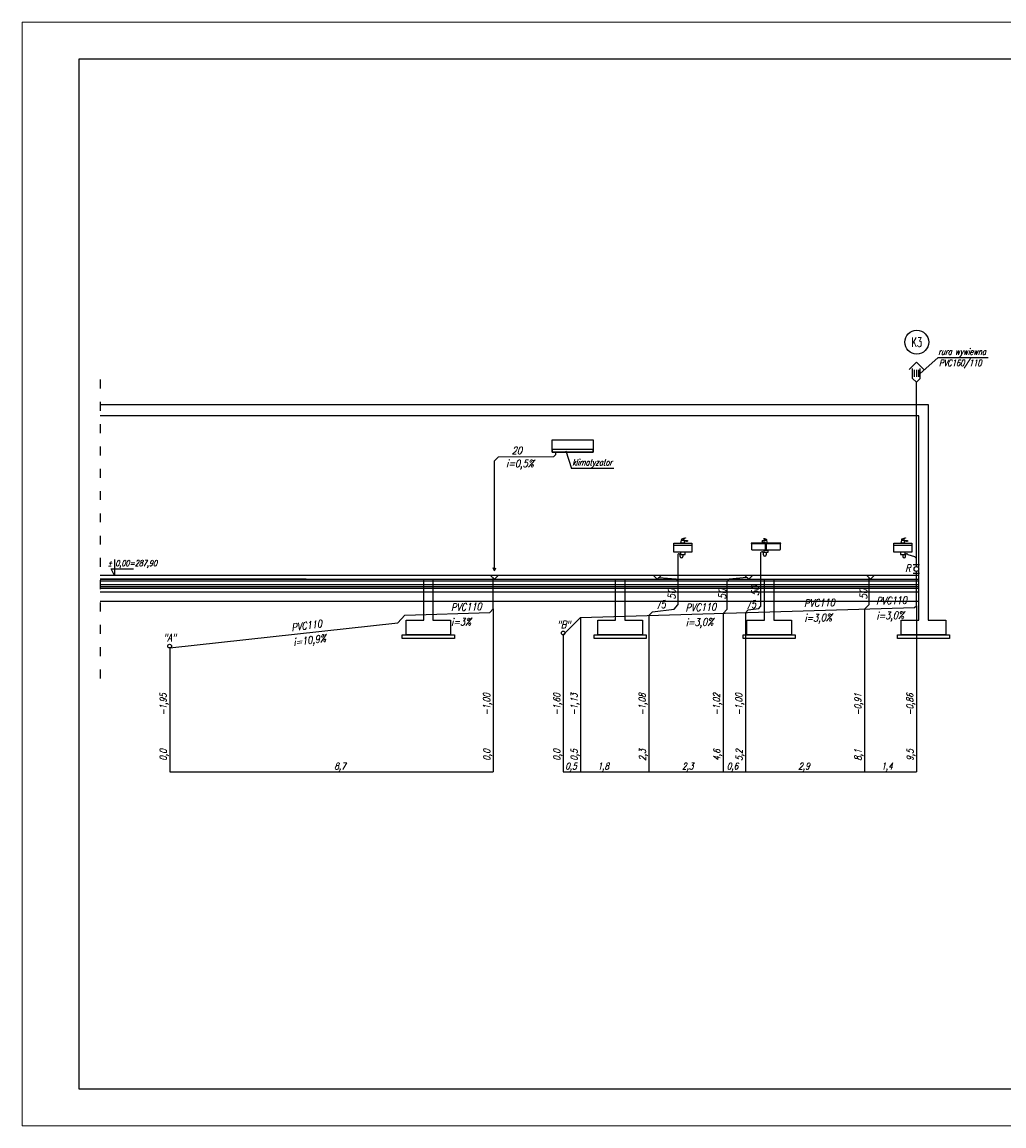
# Model space of a CAD drawing. Header units: millimetres. Extents: x 515 to 621, y 35 to 65.
# Tile 11 of 17: x 579 to 605, y 35 to 65. Entities that reach past the tile are written whole.
import ezdxf
from ezdxf.enums import TextEntityAlignment as Align
from ezdxf.lldxf.tags import DXFTag

# ---------------------------------------------------------------- set-up
doc = ezdxf.new("R2010")
doc.units = ezdxf.units.MM
doc.linetypes.add('ACAD_ISO03W100', pattern=[30, 12, -18])
for name, color, linetype in [('08_TEXTARMATURY', 2, 'SOLID'), ('IS_Konstrukcja', 1, 'SOLID'), ('IS_Odbiorniki', 2, 'SOLID'), ('S_Kanalizacja', 6, 'Continuous'), ('S_Opis - kanalizacja', 3, 'Continuous')]:
    doc.layers.add(name, color=color, linetype=linetype)
doc.styles.add('ROMANS', font='romans.shx', dxfattribs={"width": 0.8, "oblique": 10, "height": 16})
tags = doc.linetypes.add('DASHDOT', pattern=[20, 10, -5, 0, -5]).pattern_tags.tags
tags[10:11] = [DXFTag(74, 4), DXFTag(75, 0), DXFTag(340, '0'), DXFTag(46, 0.0), DXFTag(50, 0.0), DXFTag(44, 0.0), DXFTag(45, 0.0)]
tags[8:9] = [DXFTag(74, 4), DXFTag(75, 0), DXFTag(340, '0'), DXFTag(46, 0.0), DXFTag(50, 0.0), DXFTag(44, 0.0), DXFTag(45, 0.0)]
tags[6:7] = [DXFTag(74, 4), DXFTag(75, 0), DXFTag(340, '0'), DXFTag(46, 0.0), DXFTag(50, 0.0), DXFTag(44, 0.0), DXFTag(45, 0.0)]
tags[4:5] = [DXFTag(74, 4), DXFTag(75, 0), DXFTag(340, '0'), DXFTag(46, 0.0), DXFTag(50, 0.0), DXFTag(44, 0.0), DXFTag(45, 0.0)]
tags = doc.linetypes.add('SOLID', pattern=[10, 10, 0]).pattern_tags.tags
tags[6:7] = [DXFTag(74, 4), DXFTag(75, 0), DXFTag(340, '0'), DXFTag(46, 0.0), DXFTag(50, 0.0), DXFTag(44, 0.0), DXFTag(45, 0.0)]
tags[4:5] = [DXFTag(74, 4), DXFTag(75, 0), DXFTag(340, '0'), DXFTag(46, 0.0), DXFTag(50, 0.0), DXFTag(44, 0.0), DXFTag(45, 0.0)]

msp = doc.modelspace()

# ---------------------------------------------------------------- linework, layer by layer
at = {"color": 7, "lineweight": 0, "true_color": 0xffffff}
msp.add_lwpolyline([(578.693, 35.308), (620.693, 35.308), (620.693, 65.008), (578.693, 65.008)], close=True, dxfattribs=at)
at = {"color": 2}
msp.add_lwpolyline([(580.217, 36.308), (619.693, 36.308), (619.693, 64.008), (580.217, 64.008)], close=True, dxfattribs=at)
at = {"layer": '08_TEXTARMATURY', "color": 1, "ltscale": 0.1}
for p, q in [((581.181, 50.546), (581.181, 50.119)), ((581.181, 50.119), (581.092, 50.296)), ((581.092, 50.296), (581.687, 50.296))]:
    msp.add_line(p, q, dxfattribs=at)
at = {"layer": '08_TEXTARMATURY', "color": 3}
msp.add_circle((602.758, 56.396), 0.322, dxfattribs=at)
at = {"layer": 'IS_Konstrukcja', "linetype": 'ACAD_ISO03W100', "ltscale": 0.02}
msp.add_line((580.797, 55.389), (580.797, 47.088), dxfattribs=at)
at = {"layer": 'IS_Konstrukcja'}
for p, q in [((580.797, 54.714), (603.064, 54.714)), ((603.064, 54.714), (603.064, 48.919)), ((602.814, 54.414), (580.797, 54.414)), ((602.814, 48.919), (602.814, 54.414)), ((602.814, 50.119), (580.797, 50.119)), ((580.797, 50.019), (602.814, 50.019)), ((586.339, 50.019), (580.797, 50.019)), ((580.797, 49.974), (602.814, 49.974)), ((580.797, 49.874), (602.814, 49.874)), ((580.797, 49.824), (602.814, 49.824)), ((580.797, 49.774), (602.814, 49.774)), ((580.797, 49.674), (602.814, 49.674)), ((580.797, 49.424), (602.814, 49.424)), ((602.339, 48.519), (602.339, 48.919)), ((602.339, 48.919), (602.814, 48.919)), ((603.064, 48.919), (603.539, 48.919)), ((603.539, 48.919), (603.539, 48.519)), ((602.769, 48.519), (602.339, 48.519)), ((603.539, 48.519), (602.769, 48.519))]:
    msp.add_line(p, q, dxfattribs=at)
for points in [[(589.746, 50.019), (589.746, 48.919), (590.221, 48.919), (590.221, 48.519), (589.451, 48.519), (589.021, 48.519), (589.021, 48.919), (589.496, 48.919), (589.496, 50.019)], [(594.905, 50.019), (594.905, 48.919), (595.38, 48.919), (595.38, 48.519), (594.61, 48.519), (594.18, 48.519), (594.18, 48.919), (594.655, 48.919), (594.655, 50.019)], [(598.915, 50.019), (598.915, 48.919), (599.39, 48.919), (599.39, 48.519), (598.62, 48.519), (598.19, 48.519), (598.19, 48.919), (598.665, 48.919), (598.665, 50.019)], [(590.321, 48.519), (590.321, 48.419), (588.921, 48.419), (588.921, 48.519), (590.321, 48.519)], [(595.48, 48.519), (595.48, 48.419), (594.08, 48.419), (594.08, 48.519), (595.48, 48.519)], [(599.49, 48.519), (599.49, 48.419), (598.09, 48.419), (598.09, 48.519), (599.49, 48.519)], [(603.639, 48.519), (603.639, 48.419), (602.239, 48.419), (602.239, 48.519), (603.639, 48.519)]]:
    msp.add_lwpolyline(points, dxfattribs=at)
at = {"layer": 'IS_Odbiorniki', "ltscale": 0.01}
for p, q in [((596.225, 50.985), (596.705, 50.985)), ((596.225, 50.745), (596.225, 50.985)), ((596.705, 50.925), (596.225, 50.925)), ((596.416, 50.985), (596.434, 51.069)), ((596.512, 50.985), (596.416, 50.985)), ((596.434, 51.069), (596.488, 51.069)), ((596.488, 51.069), (596.59, 51.063)), ((596.566, 51.039), (596.5, 51.033)), ((596.5, 51.033), (596.512, 50.985)), ((596.566, 51.033), (596.566, 51.039)), ((596.584, 51.039), (596.566, 51.039)), ((596.584, 51.033), (596.566, 51.033)), ((596.596, 51.045), (596.584, 51.039)), ((596.584, 51.039), (596.584, 51.033)), ((596.59, 51.063), (596.596, 51.045)), ((596.705, 50.985), (596.705, 50.745)), ((599.101, 50.986), (598.301, 50.986)), ((598.301, 50.986), (598.301, 50.976)), ((598.301, 50.976), (599.101, 50.976)), ((598.597, 51.051), (598.592, 51.036)), ((598.592, 51.036), (598.602, 51.031)), ((598.682, 51.056), (598.597, 51.051)), ((598.602, 51.031), (598.602, 51.026)), ((598.602, 51.031), (598.617, 51.031)), ((598.602, 51.026), (598.617, 51.026)), ((598.617, 51.026), (598.617, 51.031)), ((598.617, 51.031), (598.672, 51.026)), ((598.651, 50.736), (598.651, 50.796)), ((598.651, 50.796), (598.751, 50.796)), ((598.672, 51.026), (598.662, 50.986)), ((598.662, 50.986), (598.742, 50.986)), ((598.727, 51.056), (598.682, 51.056)), ((598.742, 50.986), (598.727, 51.056)), ((598.751, 50.796), (598.751, 50.736)), ((599.101, 50.976), (599.101, 50.986)), ((602.144, 50.985), (602.624, 50.985)), ((602.144, 50.745), (602.144, 50.985)), ((602.624, 50.925), (602.144, 50.925)), ((602.335, 50.985), (602.353, 51.069)), ((602.431, 50.985), (602.335, 50.985)), ((602.353, 51.069), (602.407, 51.069)), ((602.407, 51.069), (602.509, 51.063)), ((602.485, 51.039), (602.419, 51.033)), ((602.419, 51.033), (602.431, 50.985)), ((602.485, 51.033), (602.485, 51.039)), ((602.503, 51.039), (602.485, 51.039)), ((602.503, 51.033), (602.485, 51.033)), ((602.515, 51.045), (602.503, 51.039)), ((602.503, 51.039), (602.503, 51.033)), ((602.509, 51.063), (602.515, 51.045)), ((602.624, 50.985), (602.624, 50.745)), ((596.705, 50.745), (596.225, 50.745)), ((596.345, 50.745), (596.225, 50.745)), ((596.405, 50.745), (596.405, 50.685)), ((596.405, 50.685), (596.525, 50.685)), ((596.525, 50.685), (596.525, 50.745)), ((598.751, 50.736), (598.651, 50.736)), ((602.624, 50.745), (602.144, 50.745)), ((602.264, 50.745), (602.144, 50.745)), ((602.324, 50.745), (602.324, 50.685)), ((602.324, 50.685), (602.444, 50.685)), ((602.444, 50.685), (602.444, 50.745))]:
    msp.add_line(p, q, dxfattribs=at)
for points in [[(592.954, 53.764), (594.05, 53.764), (594.05, 53.432), (592.954, 53.432)], [(592.954, 53.432), (594.05, 53.432), (594.05, 53.51), (592.954, 53.51)]]:
    msp.add_lwpolyline(points, close=True, dxfattribs=at)
for points, knots in [([(596.434, 51.069), (596.434, 51.07), (596.434, 51.072), (596.434, 51.075), (596.435, 51.078), (596.435, 51.082), (596.435, 51.085), (596.435, 51.087), (596.436, 51.09), (596.437, 51.093), (596.438, 51.095), (596.439, 51.097), (596.44, 51.098), (596.44, 51.099)], [0, 0, 0, 0, 0.00272352, 0.00542462, 0.00808148, 0.01067349, 0.0131821, 0.01559189, 0.0178921, 0.0200787, 0.02215732, 0.02414676, 0.02608271, 0.02608271, 0.02608271, 0.02608271]), ([(596.44, 51.099), (596.442, 51.1), (596.446, 51.101), (596.453, 51.104), (596.462, 51.107), (596.472, 51.111), (596.483, 51.114), (596.494, 51.118), (596.505, 51.121), (596.515, 51.124), (596.524, 51.127), (596.531, 51.128), (596.535, 51.129), (596.536, 51.129)], [0, 0, 0, 0, 0.00425061, 0.01060033, 0.01857776, 0.02770772, 0.03751411, 0.04752065, 0.05725134, 0.06623092, 0.07398599, 0.08004815, 0.08396819, 0.08396819, 0.08396819, 0.08396819]), ([(596.494, 51.105), (596.494, 51.104), (596.493, 51.103), (596.492, 51.101), (596.491, 51.1), (596.49, 51.097), (596.489, 51.095), (596.489, 51.092), (596.489, 51.089), (596.489, 51.085), (596.488, 51.08), (596.488, 51.075), (596.488, 51.071), (596.488, 51.069)], [0, 0, 0, 0, 0.00185377, 0.00361935, 0.00539526, 0.00728567, 0.00939151, 0.01180502, 0.01460929, 0.01788047, 0.0216903, 0.02610811, 0.03120202, 0.03120202, 0.03120202, 0.03120202]), ([(596.536, 51.123), (596.534, 51.122), (596.53, 51.121), (596.525, 51.12), (596.52, 51.118), (596.515, 51.116), (596.511, 51.115), (596.507, 51.113), (596.504, 51.111), (596.501, 51.11), (596.498, 51.108), (596.496, 51.107), (596.495, 51.105), (596.494, 51.105)], [0, 0, 0, 0, 0.00538586, 0.01031526, 0.0148132, 0.01890511, 0.02261695, 0.02597538, 0.02900777, 0.03174242, 0.03420857, 0.03643647, 0.03845728, 0.03845728, 0.03845728, 0.03845728]), ([(596.536, 51.129), (596.537, 51.129), (596.538, 51.129), (596.539, 51.128), (596.54, 51.128), (596.541, 51.127), (596.541, 51.126), (596.541, 51.125), (596.541, 51.125), (596.54, 51.124), (596.539, 51.123), (596.538, 51.123), (596.537, 51.123), (596.536, 51.123)], [0, 0, 0, 0, 0.001245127, 0.002286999, 0.003170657, 0.003941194, 0.004643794, 0.005323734, 0.006026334, 0.006796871, 0.007680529, 0.008722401, 0.009967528, 0.009967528, 0.009967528, 0.009967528]), ([(598.642, 51.106), (598.641, 51.106), (598.641, 51.106), (598.64, 51.106), (598.639, 51.106), (598.638, 51.105), (598.638, 51.104), (598.638, 51.104), (598.638, 51.103), (598.639, 51.102), (598.64, 51.102), (598.641, 51.101), (598.641, 51.101), (598.642, 51.101)], [0, 0, 0, 0, 0.001245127, 0.002286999, 0.003170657, 0.003941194, 0.004643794, 0.005323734, 0.006026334, 0.006796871, 0.007680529, 0.008722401, 0.009967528, 0.009967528, 0.009967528, 0.009967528]), ([(598.722, 51.081), (598.721, 51.082), (598.717, 51.083), (598.712, 51.086), (598.704, 51.088), (598.696, 51.091), (598.687, 51.094), (598.677, 51.097), (598.668, 51.1), (598.66, 51.103), (598.652, 51.105), (598.646, 51.106), (598.643, 51.106), (598.642, 51.106)], [0, 0, 0, 0, 0.00425061, 0.01060033, 0.01857776, 0.02770772, 0.03751411, 0.04752065, 0.05725134, 0.06623092, 0.07398599, 0.08004815, 0.08396819, 0.08396819, 0.08396819, 0.08396819]), ([(598.642, 51.101), (598.644, 51.101), (598.647, 51.1), (598.652, 51.099), (598.656, 51.097), (598.66, 51.096), (598.663, 51.095), (598.666, 51.093), (598.669, 51.092), (598.671, 51.091), (598.674, 51.089), (598.675, 51.088), (598.676, 51.087), (598.677, 51.086)], [0, 0, 0, 0, 0.00538586, 0.01031526, 0.0148132, 0.01890511, 0.02261695, 0.02597538, 0.02900777, 0.03174242, 0.03420857, 0.03643647, 0.03845728, 0.03845728, 0.03845728, 0.03845728]), ([(598.677, 51.086), (598.677, 51.086), (598.678, 51.085), (598.679, 51.084), (598.68, 51.082), (598.681, 51.08), (598.681, 51.078), (598.681, 51.076), (598.682, 51.073), (598.682, 51.07), (598.682, 51.066), (598.682, 51.061), (598.682, 51.058), (598.682, 51.056)], [0, 0, 0, 0, 0.00185377, 0.00361935, 0.00539526, 0.00728567, 0.00939151, 0.01180502, 0.01460929, 0.01788047, 0.0216903, 0.02610811, 0.03120202, 0.03120202, 0.03120202, 0.03120202]), ([(602.353, 51.069), (602.353, 51.07), (602.353, 51.072), (602.353, 51.075), (602.353, 51.078), (602.353, 51.082), (602.354, 51.085), (602.354, 51.087), (602.355, 51.09), (602.355, 51.093), (602.356, 51.095), (602.357, 51.097), (602.358, 51.098), (602.359, 51.099)], [0, 0, 0, 0, 0.00272352, 0.00542462, 0.00808148, 0.01067349, 0.0131821, 0.01559189, 0.0178921, 0.0200787, 0.02215732, 0.02414676, 0.02608271, 0.02608271, 0.02608271, 0.02608271]), ([(602.359, 51.099), (602.361, 51.1), (602.364, 51.101), (602.371, 51.104), (602.38, 51.107), (602.39, 51.111), (602.401, 51.114), (602.413, 51.118), (602.424, 51.121), (602.434, 51.124), (602.443, 51.127), (602.45, 51.128), (602.453, 51.129), (602.455, 51.129)], [0, 0, 0, 0, 0.00425061, 0.01060033, 0.01857776, 0.02770772, 0.03751411, 0.04752065, 0.05725134, 0.06623092, 0.07398599, 0.08004815, 0.08396819, 0.08396819, 0.08396819, 0.08396819]), ([(602.413, 51.105), (602.413, 51.104), (602.412, 51.103), (602.41, 51.101), (602.409, 51.1), (602.409, 51.097), (602.408, 51.095), (602.408, 51.092), (602.407, 51.089), (602.407, 51.085), (602.407, 51.08), (602.407, 51.075), (602.407, 51.071), (602.407, 51.069)], [0, 0, 0, 0, 0.00185377, 0.00361935, 0.00539526, 0.00728567, 0.00939151, 0.01180502, 0.01460929, 0.01788047, 0.0216903, 0.02610811, 0.03120202, 0.03120202, 0.03120202, 0.03120202]), ([(602.455, 51.123), (602.453, 51.122), (602.449, 51.121), (602.443, 51.12), (602.438, 51.118), (602.433, 51.116), (602.429, 51.115), (602.426, 51.113), (602.422, 51.111), (602.419, 51.11), (602.417, 51.108), (602.415, 51.107), (602.414, 51.105), (602.413, 51.105)], [0, 0, 0, 0, 0.00538586, 0.01031526, 0.0148132, 0.01890511, 0.02261695, 0.02597538, 0.02900777, 0.03174242, 0.03420857, 0.03643647, 0.03845728, 0.03845728, 0.03845728, 0.03845728]), ([(602.455, 51.129), (602.456, 51.129), (602.456, 51.129), (602.458, 51.128), (602.459, 51.128), (602.459, 51.127), (602.46, 51.126), (602.46, 51.125), (602.459, 51.125), (602.459, 51.124), (602.458, 51.123), (602.456, 51.123), (602.456, 51.123), (602.455, 51.123)], [0, 0, 0, 0, 0.001245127, 0.002286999, 0.003170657, 0.003941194, 0.004643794, 0.005323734, 0.006026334, 0.006796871, 0.007680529, 0.008722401, 0.009967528, 0.009967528, 0.009967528, 0.009967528]), ([(598.321, 50.826), (598.321, 50.832), (598.321, 50.842), (598.321, 50.856), (598.321, 50.866), (598.321, 50.876), (598.321, 50.884), (598.321, 50.893), (598.321, 50.903), (598.321, 50.916), (598.321, 50.932), (598.321, 50.953), (598.321, 50.968), (598.321, 50.976)], [0, 0, 0, 0, 0.0169046, 0.0301127, 0.0406386, 0.0494966, 0.057701, 0.066266, 0.0762059, 0.0885349, 0.1042675, 0.1244177, 0.15, 0.15, 0.15, 0.15]), ([(598.351, 50.796), (598.349, 50.796), (598.346, 50.797), (598.341, 50.797), (598.337, 50.798), (598.333, 50.8), (598.33, 50.802), (598.327, 50.805), (598.325, 50.809), (598.323, 50.812), (598.322, 50.817), (598.321, 50.821), (598.321, 50.825), (598.321, 50.826)], [0, 0, 0, 0, 0.00521251, 0.00998161, 0.01437501, 0.01847905, 0.02239923, 0.02625618, 0.03017635, 0.03428039, 0.03867379, 0.04344289, 0.04865541, 0.04865541, 0.04865541, 0.04865541]), ([(598.651, 50.796), (598.639, 50.796), (598.617, 50.796), (598.587, 50.796), (598.563, 50.796), (598.543, 50.796), (598.525, 50.796), (598.506, 50.796), (598.486, 50.796), (598.462, 50.796), (598.432, 50.796), (598.394, 50.796), (598.367, 50.796), (598.351, 50.796)], [0, 0, 0, 0, 0.0365139, 0.0654996, 0.0888505, 0.1084598, 0.1262209, 0.144027, 0.1637716, 0.1873479, 0.2166491, 0.2535687, 0.3, 0.3, 0.3, 0.3]), ([(598.681, 50.826), (598.681, 50.825), (598.681, 50.821), (598.68, 50.817), (598.679, 50.812), (598.677, 50.809), (598.675, 50.805), (598.672, 50.802), (598.669, 50.8), (598.665, 50.798), (598.661, 50.797), (598.656, 50.797), (598.653, 50.796), (598.651, 50.796)], [0, 0, 0, 0, 0.00521251, 0.00998161, 0.01437501, 0.01847905, 0.02239923, 0.02625618, 0.03017635, 0.03428039, 0.03867379, 0.04344289, 0.04865541, 0.04865541, 0.04865541, 0.04865541]), ([(598.681, 50.976), (598.681, 50.97), (598.681, 50.96), (598.681, 50.945), (598.681, 50.934), (598.681, 50.925), (598.681, 50.917), (598.681, 50.908), (598.681, 50.898), (598.681, 50.886), (598.681, 50.87), (598.681, 50.85), (598.681, 50.835), (598.681, 50.826)], [0, 0, 0, 0, 0.0180316, 0.0319384, 0.0428024, 0.0517055, 0.0597295, 0.0679564, 0.0774681, 0.0893464, 0.1046732, 0.1245304, 0.15, 0.15, 0.15, 0.15]), ([(598.721, 50.826), (598.721, 50.832), (598.721, 50.842), (598.721, 50.856), (598.721, 50.866), (598.721, 50.876), (598.721, 50.884), (598.721, 50.893), (598.721, 50.903), (598.721, 50.916), (598.721, 50.932), (598.721, 50.953), (598.721, 50.968), (598.721, 50.976)], [0, 0, 0, 0, 0.0169046, 0.0301127, 0.0406386, 0.0494966, 0.057701, 0.066266, 0.0762059, 0.0885349, 0.1042675, 0.1244177, 0.15, 0.15, 0.15, 0.15]), ([(598.751, 50.796), (598.749, 50.796), (598.746, 50.797), (598.741, 50.797), (598.737, 50.798), (598.733, 50.8), (598.73, 50.802), (598.727, 50.805), (598.725, 50.809), (598.723, 50.812), (598.722, 50.817), (598.721, 50.821), (598.721, 50.825), (598.721, 50.826)], [0, 0, 0, 0, 0.00521251, 0.00998161, 0.01437501, 0.01847905, 0.02239923, 0.02625618, 0.03017635, 0.03428039, 0.03867379, 0.04344289, 0.04865541, 0.04865541, 0.04865541, 0.04865541]), ([(598.727, 51.056), (598.727, 51.057), (598.727, 51.059), (598.727, 51.062), (598.727, 51.064), (598.727, 51.067), (598.726, 51.07), (598.726, 51.072), (598.726, 51.074), (598.725, 51.076), (598.724, 51.078), (598.723, 51.08), (598.722, 51.081), (598.722, 51.081)], [0, 0, 0, 0, 0.00272352, 0.00542462, 0.00808148, 0.01067349, 0.0131821, 0.01559189, 0.0178921, 0.0200787, 0.02215732, 0.02414676, 0.02608271, 0.02608271, 0.02608271, 0.02608271]), ([(599.051, 50.796), (599.039, 50.796), (599.017, 50.796), (598.987, 50.796), (598.963, 50.796), (598.943, 50.796), (598.925, 50.796), (598.906, 50.796), (598.886, 50.796), (598.862, 50.796), (598.832, 50.796), (598.794, 50.796), (598.767, 50.796), (598.751, 50.796)], [0, 0, 0, 0, 0.0365139, 0.0654996, 0.0888505, 0.1084598, 0.1262209, 0.144027, 0.1637716, 0.1873479, 0.2166491, 0.2535687, 0.3, 0.3, 0.3, 0.3]), ([(599.081, 50.826), (599.081, 50.825), (599.081, 50.821), (599.08, 50.817), (599.079, 50.812), (599.077, 50.809), (599.075, 50.805), (599.072, 50.802), (599.069, 50.8), (599.065, 50.798), (599.061, 50.797), (599.056, 50.797), (599.053, 50.796), (599.051, 50.796)], [0, 0, 0, 0, 0.00521251, 0.00998161, 0.01437501, 0.01847905, 0.02239923, 0.02625618, 0.03017635, 0.03428039, 0.03867379, 0.04344289, 0.04865541, 0.04865541, 0.04865541, 0.04865541]), ([(599.081, 50.976), (599.081, 50.97), (599.081, 50.96), (599.081, 50.945), (599.081, 50.934), (599.081, 50.925), (599.081, 50.917), (599.081, 50.908), (599.081, 50.898), (599.081, 50.886), (599.081, 50.87), (599.081, 50.85), (599.081, 50.835), (599.081, 50.826)], [0, 0, 0, 0, 0.0180316, 0.0319384, 0.0428024, 0.0517055, 0.0597295, 0.0679564, 0.0774681, 0.0893464, 0.1046732, 0.1245304, 0.15, 0.15, 0.15, 0.15])]:
    msp.add_open_spline(points, degree=3, knots=knots, dxfattribs=at)
at = {"layer": 'S_Kanalizacja', "color": 3}
for p, q in [((602.693, 55.655), (602.693, 55.463)), ((602.749, 55.655), (602.749, 55.463)), ((602.805, 55.655), (602.805, 55.463))]:
    msp.add_line(p, q, dxfattribs=at)
at = {"layer": 'S_Kanalizacja'}
for p, q in [((602.749, 50.356), (602.749, 55.317)), ((596.328, 50.685), (596.328, 49.329)), ((596.393, 50.63), (596.393, 50.667)), ((596.465, 50.685), (596.465, 50.63)), ((598.558, 50.731), (598.558, 49.287)), ((598.638, 50.675), (598.638, 50.713)), ((598.71, 50.736), (598.71, 50.675)), ((602.384, 50.685), (602.384, 50.63)), ((602.456, 50.63), (602.456, 50.667)), ((602.521, 50.685), (602.697, 50.63)), ((602.697, 50.63), (602.749, 50.578)), ((602.836, 50.406), (602.662, 50.406)), ((602.749, 49.304), (602.749, 50.225)), ((591.364, 49.224), (591.364, 50.05)), ((595.831, 50.068), (596.278, 50.028)), ((596.278, 50.028), (596.325, 49.974)), ((597.713, 50.023), (597.663, 49.968)), ((597.663, 49.213), (597.663, 49.968)), ((598.189, 50.068), (597.713, 50.023)), ((601.474, 49.337), (601.474, 50.055)), ((602.836, 50.175), (602.662, 50.175)), ((596.229, 49.216), (596.328, 49.329)), ((601.349, 49.212), (601.474, 49.337)), ((602.699, 49.253), (602.749, 49.304)), ((588.803, 48.842), (588.991, 49.052)), ((588.991, 49.052), (591.271, 49.12)), ((591.271, 49.12), (591.364, 49.224)), ((593.714, 48.983), (602.699, 49.253)), ((595.549, 49.038), (595.651, 49.14)), ((595.651, 49.14), (596.229, 49.216)), ((597.549, 49.098), (597.663, 49.213)), ((598.149, 49.116), (598.222, 49.19)), ((598.222, 49.19), (598.509, 49.23)), ((598.509, 49.23), (598.558, 49.287)), ((582.664, 48.168), (588.803, 48.842)), ((593.251, 48.52), (593.714, 48.983))]:
    msp.add_line(p, q, dxfattribs=at)
at = {"layer": 'S_Kanalizacja', "color": 4, "linetype": 'DASHDOT', "ltscale": 0.02}
for p, q in [((591.499, 53.3), (591.399, 53.2)), ((591.399, 50.242), (591.399, 53.2)), ((592.986, 53.311), (591.499, 53.3)), ((593.043, 53.368), (592.986, 53.311)), ((593.043, 53.432), (593.043, 53.368)), ((591.399, 50.242), (591.361, 50.323)), ((591.399, 50.242), (591.437, 50.323))]:
    msp.add_line(p, q, dxfattribs=at)
at = {"layer": 'S_Kanalizacja', "color": 2, "ltscale": 0.01}
for p, q in [((591.295, 50.119), (591.397, 50.017)), ((591.397, 50.017), (591.499, 50.119)), ((595.779, 50.017), (595.677, 50.119)), ((595.882, 50.119), (595.779, 50.017)), ((598.24, 50.017), (598.138, 50.119)), ((598.342, 50.119), (598.24, 50.017)), ((601.514, 50.017), (601.412, 50.119)), ((601.616, 50.119), (601.514, 50.017))]:
    msp.add_line(p, q, dxfattribs=at)
at = {"layer": 'S_Kanalizacja', "color": 3}
for points in [[(602.749, 55.853), (602.552, 55.657)], [(602.749, 55.853), (602.946, 55.657)], [(602.749, 55.317), (602.648, 55.418), (602.648, 55.689)], [(602.749, 55.317), (602.85, 55.418), (602.85, 55.689)]]:
    msp.add_lwpolyline(points, dxfattribs=at)
at = {"layer": 'S_Kanalizacja', "ltscale": 0.1}
msp.add_circle((602.749, 50.291), 0.0656, dxfattribs=at)
at = {"layer": 'S_Kanalizacja', "ltscale": 5}
for centre in [(593.249, 48.57), (582.662, 48.218)]:
    msp.add_circle(centre, 0.0501, dxfattribs=at)
at = {"layer": 'S_Kanalizacja'}
for centre, radius, start, end in [((596.359, 50.668), 0.0346, 359.0682, 150.9854), ((596.429, 50.63), 0.036, 180, 0), ((598.595, 50.71), 0.0426, 3.6884, 150.5528), ((598.674, 50.675), 0.036, 180, 0), ((602.42, 50.63), 0.036, 180, 0), ((602.491, 50.668), 0.0346, 29.0146, 180.9318)]:
    msp.add_arc(centre, radius, start, end, dxfattribs=at)
at = {"layer": 'S_Opis - kanalizacja', "color": 1}
for p, q in [((602.85, 55.553), (603.325, 55.977)), ((593.315, 53.475), (593.476, 52.996)), ((602.749, 49.304), (602.749, 44.837)), ((591.364, 49.224), (591.364, 44.837)), ((595.549, 49.038), (595.549, 44.837)), ((597.549, 49.098), (597.549, 44.837)), ((598.149, 49.116), (598.149, 44.837)), ((601.349, 49.212), (601.349, 44.837)), ((593.714, 48.983), (593.714, 44.837)), ((593.249, 48.52), (593.249, 44.837)), ((582.664, 48.168), (582.664, 44.837)), ((582.664, 44.837), (591.364, 44.837)), ((593.249, 44.837), (602.749, 44.837))]:
    msp.add_line(p, q, dxfattribs=at)
at = {"layer": 'S_Opis - kanalizacja', "color": 3}
for p, q in [((604.683, 55.977), (603.325, 55.977)), ((594.606, 52.996), (593.476, 52.996))]:
    msp.add_line(p, q, dxfattribs=at)

# ---------------------------------------------------------------- texts
at = {"layer": '08_TEXTARMATURY', "color": 3, "style": 'ROMANS', "width": 0.65}
msp.add_text('K3', height=0.25, dxfattribs=at).set_placement((602.758, 56.396), align=Align.MIDDLE_CENTER)
at = {"layer": '08_TEXTARMATURY', "ltscale": 0.1, "style": 'ROMANS', "oblique": 15, "width": 0.65}
msp.add_text('%%p 0,00=287,90', height=0.16, dxfattribs=at).set_placement((580.994, 50.369))
at = {"layer": 'S_Opis - kanalizacja', "color": 2, "style": 'ROMANS', "oblique": 15, "width": 0.7}
for s, p in [('rura wywiewna', (603.339, 56.057)), ('PVC160/110', (603.359, 55.754)), ('klimatyzator', (593.49, 53.076))]:
    msp.add_text(s, height=0.17, dxfattribs=at).set_placement(p)
at = {"layer": 'S_Opis - kanalizacja', "style": 'ROMANS', "oblique": 15, "width": 0.8}
for s, p in [('20', (591.865, 53.38)), ('i=0,5%%%', (591.717, 53.033)), ('"B"', (593.076, 48.697)), ('"A"', (582.488, 48.345))]:
    msp.add_text(s, height=0.2, dxfattribs=at).set_placement(p)
for s, rotation, p in [('R', 0.8594, (602.448, 50.215)), ('50', 89.2288, (596.266, 49.475)), ('50', 89.2288, (597.628, 49.475)), ('50', 89.2288, (598.509, 49.568)), ('50', 89.2288, (601.424, 49.475)), ('PVC110', 1.4064, (590.231, 49.162)), ('75', 8.7002, (595.743, 49.209)), ('PVC110', 1.4795, (596.541, 49.152)), ('75', 8.7002, (598.171, 49.209)), ('PVC110', 1.4795, (599.73, 49.272)), ('PVC110', 1.4795, (601.669, 49.333)), ('i=3,0%%%', 1.4795, (599.738, 48.871)), ('i=3,0%%%', 1.4795, (601.677, 48.932)), ('PVC110', 7.9592, (585.953, 48.615)), ('i=3%%%', 1.4064, (590.238, 48.761)), ('i=3,0%%%', 1.4795, (596.548, 48.752)), ('i=10,9%%%', 7.9592, (586.005, 48.217))]:
    msp.add_text(s, height=0.2, rotation=rotation, dxfattribs=at).set_placement(p)
at = {"layer": 'S_Opis - kanalizacja', "color": 2, "ltscale": 0.1, "style": 'ROMANS', "oblique": 15, "width": 0.8}
for s, p in [('-1,95', (582.58, 46.354)), ('-1,00', (591.28, 46.354)), ('-1,60', (593.165, 46.354)), ('-1,13', (593.631, 46.354)), ('-1,08', (595.465, 46.354)), ('-1,02', (597.465, 46.354)), ('-1,00', (598.065, 46.354)), ('-0,91', (601.265, 46.354)), ('-0,86', (602.665, 46.354)), ('0,0', (582.582, 45.132)), ('0,0', (591.282, 45.132)), ('0,0', (593.168, 45.132)), ('0,5', (593.633, 45.132)), ('2,3', (595.468, 45.132)), ('4,6', (597.468, 45.132)), ('5,2', (598.068, 45.132)), ('8,1', (601.268, 45.132)), ('9,5', (602.668, 45.132))]:
    msp.add_text(s, height=0.18, rotation=90, dxfattribs=at).set_placement(p)
for s, p in [('8,7', (587.091, 44.898)), ('0,5', (593.304, 44.898)), ('1,8', (594.173, 44.898)), ('2,3', (596.444, 44.898)), ('0,6', (597.649, 44.898)), ('2,9', (599.571, 44.898)), ('1,4', (601.802, 44.898))]:
    msp.add_text(s, height=0.18, dxfattribs=at).set_placement(p)

doc.saveas('drawing.dxf')
